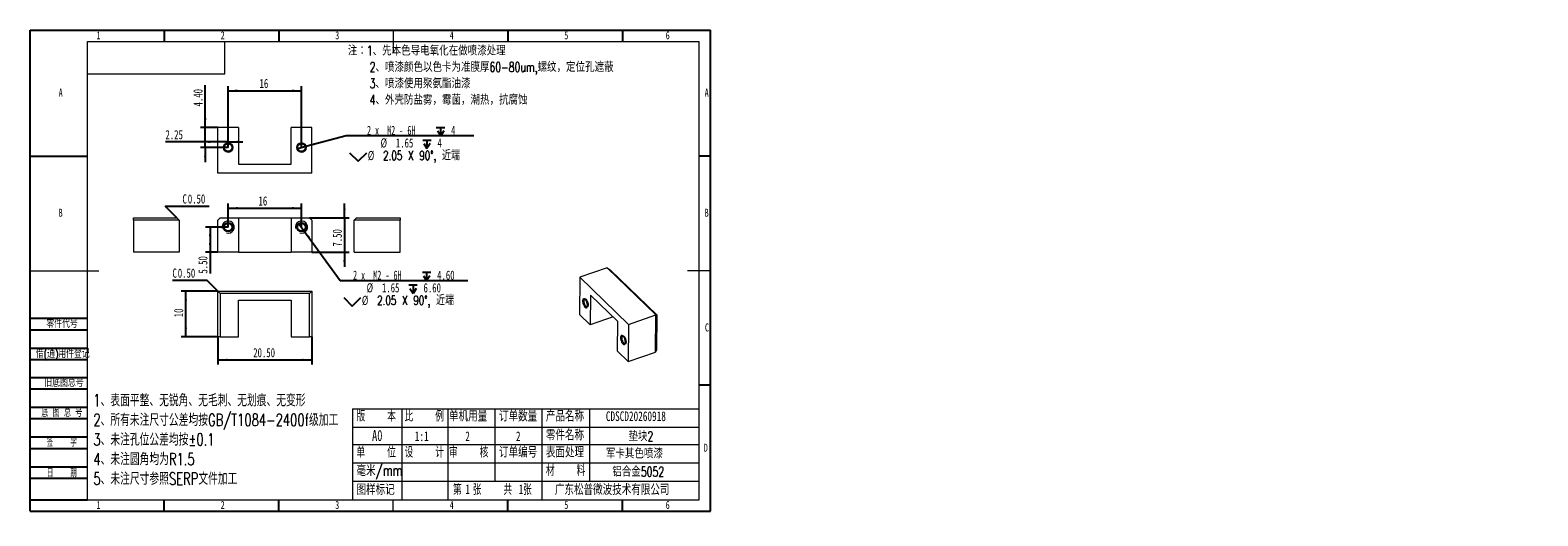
# Model space of a CAD drawing. Header units: millimetres. Extents: x 0 to 658, y -2 to 210.
import ezdxf

# ---------------------------------------------------------------- set-up
doc = ezdxf.new("R2010")
doc.units = ezdxf.units.MM
doc.layers.add('图框', color=7, linetype='Continuous')
doc.layers.add('粗实线层', color=7, linetype='Continuous', lineweight=15)
doc.styles.add('SLDTEXTSTYLE0', font='TXT', dxfattribs={"width": 0.7})
doc.styles.add('SLDTEXTSTYLE1', font='TXT', dxfattribs={"width": 0.7, "bigfont": 'bigfont'})
doc.styles.add('SLDTEXTSTYLE2', font='TXT', dxfattribs={"width": 0.614286, "bigfont": 'bigfont'})
doc.styles.add('SLDTEXTSTYLE3', font='TXT', dxfattribs={"width": 0.566667, "bigfont": 'bigfont'})
doc.styles.add('SLDTEXTSTYLE4', font='TXT', dxfattribs={"width": 0.616667})
doc.dimstyles.new('SLDDIMSTYLE0', dxfattribs={"dimtxt": 4, "dimasz": 4.08, "dimexe": 0, "dimexo": 0.0625, "dimgap": 1, "dimtad": 2, "dimlfac": 0.5, "dimrnd": 1e-09, "dimzin": 4, "dimdsep": 46, "dimtxsty": 'SLDTEXTSTYLE0', "dimsah": 1, "dimcen": 0.09, "dimadec": 0, "dimazin": 1, "dimtfac": 1, "dimtmove": 0, "dimatfit": 0, "dimfxl": 0, "dimfrac": 2, "dimtolj": 1, "dimtzin": 12, "dimarcsym": 0})
doc.dimstyles.new('SLDDIMSTYLE1', dxfattribs={"dimtxt": 4, "dimasz": 4.08, "dimexe": 0, "dimexo": 0.0625, "dimgap": 1, "dimtad": 0, "dimtih": 1, "dimtoh": 1, "dimdec": 6, "dimlfac": 0.5, "dimrnd": 1e-09, "dimzin": 12, "dimdsep": 46, "dimtxsty": 'SLDTEXTSTYLE0', "dimblk1": 'NONE', "dimsah": 1, "dimcen": 0, "dimadec": 0, "dimazin": 3, "dimtfac": 1, "dimtmove": 0, "dimatfit": 3, "dimldrblk": 'NONE', "dimfxl": 0, "dimfrac": 2, "dimtolj": 1, "dimtzin": 12, "dimarcsym": 0})
doc.dimstyles.new('SLDDIMSTYLE2', dxfattribs={"dimtxt": 4, "dimasz": 4.08, "dimexe": 0, "dimexo": 0.0625, "dimgap": 1, "dimtad": 2, "dimlfac": 0.5, "dimrnd": 1e-09, "dimzin": 12, "dimdsep": 46, "dimtxsty": 'SLDTEXTSTYLE0', "dimsah": 1, "dimcen": 0.09, "dimadec": 0, "dimazin": 3, "dimtfac": 1, "dimtofl": 0, "dimtmove": 0, "dimatfit": 3, "dimfxl": 0, "dimfrac": 2, "dimtolj": 1, "dimtzin": 12, "dimarcsym": 0})
doc.dimstyles.new('SLDDIMSTYLE3', dxfattribs={"dimtxt": 4, "dimasz": 4.08, "dimexe": 0, "dimexo": 0.0625, "dimgap": 1, "dimtad": 2, "dimlfac": 0.5, "dimrnd": 1e-09, "dimzin": 4, "dimdsep": 46, "dimtxsty": 'SLDTEXTSTYLE0', "dimsah": 1, "dimcen": 0.09, "dimadec": 0, "dimazin": 1, "dimtfac": 1, "dimtofl": 0, "dimtmove": 0, "dimatfit": 3, "dimfxl": 0, "dimfrac": 2, "dimtolj": 1, "dimtzin": 12, "dimarcsym": 0})
doc.dimstyles.new('SLDDIMSTYLE4', dxfattribs={"dimtxt": 4, "dimasz": 4.08, "dimexe": 0, "dimexo": 0.0625, "dimgap": 1, "dimtad": 2, "dimlfac": 0.5, "dimrnd": 1e-09, "dimzin": 12, "dimdsep": 46, "dimtxsty": 'SLDTEXTSTYLE0', "dimsah": 1, "dimcen": 0.09, "dimadec": 0, "dimazin": 3, "dimtfac": 1, "dimtmove": 0, "dimatfit": 0, "dimfxl": 0, "dimfrac": 2, "dimtolj": 1, "dimtzin": 12, "dimarcsym": 0})

# ---------------------------------------------------------------- blocks, each defined once
blk = doc.blocks.new('SW_NOTE_0')
at = {"layer": '图框', "color": 0, "attachment_point": 1, "style": 'SLDTEXTSTYLE1'}
for s, insert, char_height in [('\\M+1928D\\M+181461\\M+18141\\M+190E6\\M+1967B\\M+19046导电氧\\M+189BB\\M+18DDD\\M+198F4喷\\M+18EBD处\\M+1979D', (0, 5.46), 4.2333), ('2\\M+18141喷\\M+18EBD颜\\M+19046\\M+188C8\\M+19046卡为\\M+18F79\\M+1968C\\M+18CFA60-80um,\\M+19786纹\\M+18143\\M+192E8\\M+188CA\\M+18D45\\M+18ED5\\M+195C1', (9.53, -1.69), 4.23333), ('3\\M+18141喷\\M+18EBD\\M+18E67\\M+19770\\M+1E3DA氨酯\\M+196FB\\M+18EBD', (9.53, -8.83), 4.2333), ('4\\M+18141\\M+18A4F壳\\M+19668盐雾\\M+18143霉\\M+18BDB\\M+18143\\M+192AA热\\M+18143\\M+18D52\\M+19585蚀', (9.53, -15.98), 4.2333)]:
    blk.add_mtext(s, dxfattribs=dict(at, insert=insert, char_height=char_height))
blk = doc.blocks.new('SW_NOTE_1')
at = {"layer": '图框', "color": 0, "attachment_point": 1, "style": 'SLDTEXTSTYLE1'}
for s, insert, char_height in [('1\\M+18141\\M+1955C\\M+196CA\\M+195BD\\M+190AE\\M+18141\\M+19DD9锐\\M+18A70\\M+18141\\M+19DD9\\M+196D1\\M+18E68\\M+18141\\M+19DD9划\\M+18DAD\\M+18141\\M+19DD9变\\M+18C60', (0, 6.82), 5.29167), ('2\\M+18141\\M+18F8A\\M+1974C\\M+196A2\\M+1928D\\M+18EDA\\M+190A1\\M+18CF6\\M+18DB7\\M+18BCF\\M+188C2GB/T1084-2400f级\\M+189C1\\M+18D48', (0, -1.73), 5.29167), ('3\\M+18141\\M+196A2\\M+1928D\\M+18D45\\M+188CA\\M+18CF6\\M+18DB7\\M+18BCF\\M+188C2\\M+1817D0.1', (0, -10.29), 5.2917), ('4\\M+18141\\M+196A2\\M+1928D圆\\M+18A70\\M+18BCF为R1.5', (0, -18.85), 5.2917), ('5\\M+18141\\M+196A2\\M+1928D\\M+18EDA\\M+190A1\\M+18E51\\M+18FC6SERP\\M+195B6\\M+18C8F\\M+189C1\\M+18D48', (0, -27.4), 5.2917)]:
    blk.add_mtext(s, dxfattribs=dict(at, insert=insert, char_height=char_height))
blk = doc.blocks.new('_D')
at = {"layer": '图框'}
for p, q in [((137.21, 128.04), (137.21, 134.39)), ((121.93, 128.04), (139.21, 128.04)), ((137.21, 128.04), (137.21, 113.04)), ((122.93, 113.04), (139.21, 113.04)), ((137.21, 113.04), (137.21, 106.69))]:
    blk.add_line(p, q, dxfattribs=at)
for points in [[(137.21, 128.04), (137.72, 132.12), (136.7, 132.12)], [(137.21, 113.04), (136.7, 108.96), (137.72, 108.96)]]:
    blk.add_solid(points, dxfattribs=at)
at = {"layer": '图框', "insert": (132.06, 115.52), "char_height": 4, "attachment_point": 1, "rotation": 90, "style": 'SLDTEXTSTYLE0'}
blk.add_mtext('7.50', dxfattribs=at)
blk = doc.blocks.new('SW_SYMBOL_HOLE_DEPTH')
at = {"layer": '图框', "color": 0}
for p, q in [((0, 875), (800, 875)), ((100, 555), (400, 75)), ((400, 875), (400, 75)), ((700, 555), (400, 75))]:
    blk.add_line(p, q, dxfattribs=at)
blk = doc.blocks.new('SW_SYMBOL_HOLE_SINK')
at = {"layer": '图框', "color": 0}
for p, q in [((0, 875), (800, 75)), ((800, 75), (1600, 875))]:
    blk.add_line(p, q, dxfattribs=at)
blk = doc.blocks.new('_D_1')
at = {"layer": '图框'}
for p, q in [((117.46, 125.38), (119.39, 122.71)), ((119.39, 122.71), (135.29, 100.74)), ((135.29, 100.74), (191.11, 100.74))]:
    blk.add_line(p, q, dxfattribs=at)
blk.add_solid([(119.39, 122.71), (121.37, 119.1), (122.2, 119.7)], dxfattribs=at)
at = {"layer": '图框', "xscale": 0.004654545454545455, "yscale": 0.004654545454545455, "zscale": 0.004654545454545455}
for name, p in [('SW_SYMBOL_HOLE_DEPTH', (165.27, 94.72)), ('SW_SYMBOL_HOLE_DEPTH', (171.21, 100.22)), ('SW_SYMBOL_HOLE_SINK', (136.87, 89.22))]:
    blk.add_blockref(name, p, dxfattribs=at)
at = {"layer": '图框', "char_height": 4, "attachment_point": 1}
for s, insert, style in [('2 x  M2 - 6H', (140.95, 105.05), 'SLDTEXTSTYLE4'), ('%%c', (146.88, 99.55), 'SLDTEXTSTYLE0'), ('1.65', (153.56, 99.55), 'SLDTEXTSTYLE0'), ('6.60', (171.71, 99.55), 'SLDTEXTSTYLE0'), ('4.60', (177.65, 105.05), 'SLDTEXTSTYLE0'), ('%%c', (144.79, 94.05), 'SLDTEXTSTYLE0'), ('2.05 X 90\\M+1818B, \\M+18BDF\\M+1925B', (151.46, 94.05), 'SLDTEXTSTYLE1')]:
    blk.add_mtext(s, dxfattribs=dict(at, insert=insert, style=style))
blk = doc.blocks.new('_NONE')
blk = doc.blocks.new('_D_2')
at = {"layer": '图框'}
for p, q in [((86.43, 124.04), (86.43, 134.31)), ((86.43, 132.31), (118.43, 132.31)), ((118.43, 124.04), (118.43, 134.31))]:
    blk.add_line(p, q, dxfattribs=at)
for points in [[(86.43, 132.31), (90.51, 131.8), (90.51, 132.81)], [(118.43, 132.31), (114.35, 132.81), (114.35, 131.8)]]:
    blk.add_solid(points, dxfattribs=at)
at = {"layer": '图框', "insert": (99.68, 137.46), "char_height": 4, "attachment_point": 1, "style": 'SLDTEXTSTYLE0'}
blk.add_mtext('16', dxfattribs=at)
blk = doc.blocks.new('_D_3')
at = {"layer": '图框'}
for p, q in [((86.43, 124.04), (76.54, 124.04)), ((78.54, 124.04), (78.54, 113.04)), ((81.93, 113.04), (76.54, 113.04)), ((78.54, 113.04), (78.54, 103.73))]:
    blk.add_line(p, q, dxfattribs=at)
for points in [[(78.54, 124.04), (78.03, 119.96), (79.05, 119.96)], [(78.54, 113.04), (79.05, 117.12), (78.03, 117.12)]]:
    blk.add_solid(points, dxfattribs=at)
at = {"layer": '图框', "insert": (73.38, 103.73), "char_height": 4, "attachment_point": 1, "rotation": 90, "style": 'SLDTEXTSTYLE0'}
blk.add_mtext('5.50', dxfattribs=at)
blk = doc.blocks.new('_D_4')
at = {"layer": '图框'}
for p, q in [((116.45, 158.24), (120.41, 159.3)), ((120.41, 159.3), (137.88, 163.97)), ((137.88, 163.97), (193.71, 163.97))]:
    blk.add_line(p, q, dxfattribs=at)
blk.add_solid([(120.41, 159.3), (124.48, 159.86), (124.22, 160.84)], dxfattribs=at)
at = {"layer": '图框', "xscale": 0.004654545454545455, "yscale": 0.004654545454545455, "zscale": 0.004654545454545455}
for name, p in [('SW_SYMBOL_HOLE_DEPTH', (177.29, 163.45)), ('SW_SYMBOL_HOLE_DEPTH', (171.36, 157.95)), ('SW_SYMBOL_HOLE_SINK', (139.47, 152.45))]:
    blk.add_blockref(name, p, dxfattribs=at)
at = {"layer": '图框', "char_height": 4, "attachment_point": 1}
for s, insert, style in [('2 x  M2 - 6H', (147.03, 168.28), 'SLDTEXTSTYLE4'), ('4', (183.73, 168.28), 'SLDTEXTSTYLE0'), ('%%c', (152.97, 162.78), 'SLDTEXTSTYLE0'), ('1.65', (159.64, 162.78), 'SLDTEXTSTYLE0'), ('4', (177.8, 162.78), 'SLDTEXTSTYLE0'), ('%%c', (147.38, 157.28), 'SLDTEXTSTYLE0'), ('2.05 X 90\\M+1818B, \\M+18BDF\\M+1925B', (154.06, 157.28), 'SLDTEXTSTYLE1')]:
    blk.add_mtext(s, dxfattribs=dict(at, insert=insert, style=style))
blk = doc.blocks.new('_D_5')
at = {"layer": '图框'}
for p, q in [((86.43, 158.77), (86.43, 185.57)), ((118.43, 158.77), (118.43, 185.57)), ((86.43, 183.57), (118.43, 183.57))]:
    blk.add_line(p, q, dxfattribs=at)
for points in [[(86.43, 183.57), (90.51, 183.06), (90.51, 184.08)], [(118.43, 183.57), (114.35, 184.08), (114.35, 183.06)]]:
    blk.add_solid(points, dxfattribs=at)
at = {"layer": '图框', "insert": (100.14, 188.73), "char_height": 4, "attachment_point": 1, "style": 'SLDTEXTSTYLE0'}
blk.add_mtext('16', dxfattribs=at)
blk = doc.blocks.new('_D_6')
at = {"layer": '图框'}
for p, q in [((81.93, 161.23), (59.06, 161.23)), ((86.43, 161.23), (81.93, 161.23)), ((86.43, 158.77), (86.43, 163.23)), ((86.43, 161.23), (92.78, 161.23))]:
    blk.add_line(p, q, dxfattribs=at)
for points in [[(81.93, 161.23), (77.85, 161.73), (77.85, 160.72)], [(86.43, 161.23), (90.51, 160.72), (90.51, 161.73)]]:
    blk.add_solid(points, dxfattribs=at)
at = {"layer": '图框', "insert": (59.06, 166.38), "char_height": 4, "attachment_point": 1, "style": 'SLDTEXTSTYLE0'}
blk.add_mtext('2.25', dxfattribs=at)
blk = doc.blocks.new('_D_7')
at = {"layer": '图框'}
for p, q in [((76.43, 167.57), (76.43, 186.02)), ((81.93, 167.57), (74.43, 167.57)), ((76.43, 158.77), (76.43, 167.57)), ((86.43, 158.77), (74.43, 158.77)), ((76.43, 158.77), (76.43, 152.42))]:
    blk.add_line(p, q, dxfattribs=at)
for points in [[(76.43, 167.57), (76.93, 171.65), (75.92, 171.65)], [(76.43, 158.77), (75.92, 154.69), (76.93, 154.69)]]:
    blk.add_solid(points, dxfattribs=at)
at = {"layer": '图框', "insert": (71.27, 176.7), "char_height": 4, "attachment_point": 1, "rotation": 90, "style": 'SLDTEXTSTYLE0'}
blk.add_mtext('4.40', dxfattribs=at)
blk = doc.blocks.new('_D_8')
at = {"layer": '图框'}
for p, q in [((81.93, 76.08), (81.93, 64.08)), ((122.93, 76.08), (122.93, 64.08)), ((81.93, 66.08), (122.93, 66.08))]:
    blk.add_line(p, q, dxfattribs=at)
for points in [[(81.93, 66.08), (86.01, 65.57), (86.01, 66.58)], [(122.93, 66.08), (118.85, 66.58), (118.85, 65.57)]]:
    blk.add_solid(points, dxfattribs=at)
at = {"layer": '图框', "insert": (97.38, 71.23), "char_height": 4, "attachment_point": 1, "style": 'SLDTEXTSTYLE0'}
blk.add_mtext('20.50', dxfattribs=at)
blk = doc.blocks.new('_D_9')
at = {"layer": '图框'}
for p, q in [((81.93, 96.08), (65.94, 96.08)), ((67.94, 76.08), (67.94, 96.08)), ((81.93, 76.08), (65.94, 76.08))]:
    blk.add_line(p, q, dxfattribs=at)
for points in [[(67.94, 96.08), (67.43, 92), (68.45, 92)], [(67.94, 76.08), (68.45, 80.16), (67.43, 80.16)]]:
    blk.add_solid(points, dxfattribs=at)
at = {"layer": '图框', "insert": (62.79, 84.7), "char_height": 4, "attachment_point": 1, "rotation": 90, "style": 'SLDTEXTSTYLE0'}
blk.add_mtext('10', dxfattribs=at)
blk = doc.blocks.new('SW_CHAMFER_DIMENSION_0')
at = {"layer": '图框', "color": 0}
for p, q in [((15.1, 0), (0, 0)), ((19.8, -4.7), (15.1, 0))]:
    blk.add_line(p, q, dxfattribs=at)
at = {"layer": '图框', "color": 0, "char_height": 4, "attachment_point": 1, "style": 'SLDTEXTSTYLE0'}
for s, insert in [('C', (0, 5.16)), ('0.50', (2.33, 5.16))]:
    blk.add_mtext(s, dxfattribs=dict(at, insert=insert))
blk = doc.blocks.new('SW_CHAMFER_DIMENSION_1')
at = {"layer": '图框', "color": 0}
for p, q in [((-2.45, -5.13), (-7.58, 0)), ((-7.58, 0), (11.64, 0))]:
    blk.add_line(p, q, dxfattribs=at)
at = {"layer": '图框', "color": 0, "char_height": 4, "attachment_point": 1, "style": 'SLDTEXTSTYLE0'}
for s, insert in [('C', (0, 5.16)), ('0.50', (2.33, 5.16))]:
    blk.add_mtext(s, dxfattribs=dict(at, insert=insert))

msp = doc.modelspace()

# ---------------------------------------------------------------- linework, layer by layer
at = {"color": 7, "linetype": 'Continuous', "lineweight": 15}
for p, q in [((81.9269416, 147.5720657), (81.9269416, 167.5720652)), ((90.9268854, 167.5720652), (81.9269416, 167.5720652)), ((90.9268854, 167.5720652), (90.9268854, 151.5720645)), ((113.9268873, 151.5720645), (113.9268873, 167.5720652)), ((122.926831, 167.5720652), (113.9268873, 167.5720652)), ((122.926831, 147.5720657), (122.926831, 167.5720652)), ((90.9268854, 151.5720645), (113.9268873, 151.5720645)), ((122.926831, 147.5720657), (81.9269416, 147.5720657)), ((45.0474938, 128.0436256), (64.0474932, 128.0436256)), ((45.0474938, 127.0436086), (45.0474938, 128.0436256)), ((65.0474933, 127.0436086), (45.0474938, 127.0436086)), ((45.0474938, 127.0436086), (45.0474938, 113.0436101)), ((65.0474933, 127.0436086), (64.0474932, 128.0436256)), ((65.0474933, 127.0436086), (65.0474933, 113.0436101)), ((82.9268692, 128.0436256), (81.9269416, 127.0436086)), ((81.9269416, 113.0436101), (81.9269416, 127.0436086)), ((82.9268692, 128.0436256), (90.9268854, 128.0436256)), ((90.9268854, 128.0436256), (90.9268854, 113.0436101)), ((90.9268854, 128.0436256), (113.9268873, 128.0436256)), ((113.9268873, 128.0436256), (113.9268873, 113.0436101)), ((113.9268873, 128.0436256), (121.9269035, 128.0436256)), ((122.926831, 127.0436086), (121.9269035, 128.0436256)), ((122.926831, 127.0436086), (122.926831, 113.0436101)), ((141.4737043, 127.0436086), (142.4737045, 128.0436256)), ((161.4737038, 127.0436086), (141.4737043, 127.0436086)), ((141.4737043, 113.0436101), (141.4737043, 127.0436086)), ((142.4737045, 128.0436256), (161.4737038, 128.0436256)), ((161.4737038, 128.0436256), (161.4737038, 127.0436086)), ((161.4737038, 113.0436101), (161.4737038, 127.0436086)), ((65.0474933, 113.0436101), (45.0474938, 113.0436101)), ((90.9268854, 113.0436101), (81.9269416, 113.0436101)), ((90.9268854, 113.0436101), (113.9268873, 113.0436101)), ((122.926831, 113.0436101), (113.9268873, 113.0436101)), ((141.4737043, 113.0436101), (161.4737038, 113.0436101)), ((251.9397875, 106.3093121), (239.960652, 102.1547157)), ((273.1573511, 85.740106), (251.9397875, 106.3093121)), ((251.9397875, 106.3093121), (253.3058991, 105.2918674)), ((239.960652, 102.1547157), (239.8202338, 85.9036463)), ((239.960652, 102.1547157), (261.1782156, 81.5855096)), ((253.3058991, 105.2918674), (273.4885318, 85.7259672)), ((81.9269416, 96.0767382), (122.926831, 96.0767382)), ((81.9269416, 96.0767382), (82.9268692, 95.076738)), ((81.9269416, 76.0767386), (81.9269416, 96.0767382)), ((82.9268692, 95.076738), (82.9268692, 76.0767386)), ((121.9269035, 95.076738), (82.9268692, 95.076738)), ((122.926831, 96.0767382), (121.9269035, 95.076738)), ((121.9269035, 76.0767386), (121.9269035, 95.076738)), ((122.926831, 96.0767382), (122.926831, 76.0767386)), ((244.5900658, 94.3893272), (244.4777312, 81.3884708)), ((256.4926346, 82.8504722), (244.5900658, 94.3893272)), ((90.9268854, 76.0767386), (90.9268854, 92.0767394)), ((90.9268854, 92.0767394), (113.9268873, 92.0767394)), ((113.9268873, 92.0767394), (113.9268873, 76.0767386)), ((239.8202338, 85.9036463), (244.4777312, 81.3884708)), ((261.1782156, 81.5855096), (273.1573511, 85.740106)), ((273.0169329, 69.4890365), (273.1573511, 85.740106)), ((273.1573511, 85.740106), (273.4885318, 85.7259672)), ((273.4885318, 85.7259672), (273.3551345, 70.2874514)), ((254.4375637, 84.8427337), (244.4777312, 81.3884708)), ((256.3803, 69.8496157), (256.4926346, 82.8504722)), ((261.1782156, 81.5855096), (261.0377974, 65.3344402)), ((82.9268692, 76.0767386), (81.9269416, 76.0767386)), ((82.9268692, 76.0767386), (90.9268854, 76.0767386)), ((113.9268873, 76.0767386), (121.9269035, 76.0767386)), ((122.926831, 76.0767386), (121.9269035, 76.0767386)), ((256.3803, 69.8496157), (261.0377974, 65.3344402)), ((261.0377974, 65.3344402), (273.0169329, 69.4890365)), ((273.3551345, 70.2874514), (273.0169329, 69.4890365))]:
    msp.add_line(p, q, dxfattribs=at)
at = {"color": 7, "linetype": 'Continuous', "lineweight": 15, "flags": 128}
for points in [[(242.1963428, 89.1308246), (242.3441715, 89.0038597), (242.4893165, 88.9118717), (242.6291168, 88.8564916), (242.7607214, 88.8389238), (242.8816442, 88.8594366), (242.989518, 88.9176442), (243.0822181, 89.0124376), (243.1579865, 89.1419272), (243.2152469, 89.3036914), (243.2530378, 89.4944327), (243.2704576, 89.7105992), (243.267344, 89.9478133), (243.2435963, 90.2016131), (243.1997929, 90.4669471), (243.1366985, 90.738735), (243.0555737, 91.0116563), (242.9580516, 91.2803458), (242.845954, 91.5396478), (242.7215382, 91.7844413), (242.5871279, 92.0100587), (242.4454216, 92.2120272), (242.2991229, 92.386469), (242.1511258, 92.5299437), (242.0042681, 92.6397001), (241.8614548, 92.713557), (241.7254111, 92.7501292), (241.5988055, 92.7486864), (241.4841265, 92.7092313), (241.3836199, 92.6325192), (241.2992274, 92.5200575), (241.2325235, 92.3741015), (241.1848389, 92.1974598), (241.1571979, 91.9934784), (241.1500091, 91.766252), (241.1634966, 91.5201226), (241.1973291, 91.2599465), (241.2509277, 90.9907108), (241.3232181, 90.7176869), (241.4127536, 90.4462264), (241.517776, 90.1816282), (241.6363383, 89.9289484), (241.7661192, 89.6931181), (241.9044843, 89.4788328), (242.0488559, 89.2901512), (242.1963428, 89.1308246)], [(242.2076986, 92.478976), (242.1756571, 92.4856691), (242.060517, 92.4864454), (241.9574226, 92.4486131), (241.8689941, 92.3730233), (241.7974864, 92.2614627), (241.7444799, 92.1168533), (241.7114349, 91.9426059), (241.6991352, 91.7430391), (241.7078105, 91.5231382), (241.7373203, 91.2882475), (241.7869679, 91.0441208), (241.8553757, 90.7969202), (241.9410397, 90.5525582), (242.0417729, 90.317126), (242.1550134, 90.0965008), (242.2781319, 89.8959603), (242.4079993, 89.7205373), (242.541418, 89.5745506)], [(242.541418, 89.5745506), (242.6751837, 89.4615174), (242.8058381, 89.3843795), (242.9303479, 89.3448586), (243.0455497, 89.3440221), (243.1485824, 89.381915), (243.2370109, 89.4575044), (243.2500883, 89.4734951)], [(258.7564707, 73.0767343), (258.9042377, 72.9498291), (259.0494443, 72.8577813), (259.189183, 72.8024611), (259.3208493, 72.7848334), (259.4417721, 72.8053462), (259.5495842, 72.8636136), (259.6422843, 72.9584071), (259.7180527, 73.0878966), (259.7753748, 73.249601), (259.813104, 73.4404021), (259.8305855, 73.6565089), (259.8274102, 73.8937828), (259.8037242, 74.1475228), (259.7598591, 74.4129166), (259.6967647, 74.6847044), (259.6157016, 74.9575659), (259.5181795, 75.2262554), (259.4060819, 75.4855574), (259.2816044, 75.7304108), (259.1471941, 75.9560281), (259.0054878, 76.1579966), (258.8591891, 76.3324385), (258.711192, 76.4759131), (258.5643343, 76.5856695), (258.421521, 76.6595264), (258.2854773, 76.6960987), (258.1589334, 76.694596), (258.0442543, 76.655141), (257.9437478, 76.5784288), (257.8592936, 76.4660269), (257.7925897, 76.3200709), (257.7449668, 76.1433695), (257.7172641, 75.9394479), (257.710137, 75.7121616), (257.7235628, 75.466092), (257.757457, 75.2058561), (257.8109939, 74.9366803), (257.8832843, 74.6636563), (257.9728199, 74.3921959), (258.0779039, 74.1275378), (258.1964662, 73.8748581), (258.3261854, 73.6390876), (258.4646122, 73.4247425), (258.6089221, 73.2361206), (258.7564707, 73.0767343)], [(258.7678264, 76.4248811), (258.735785, 76.4315788), (258.6205832, 76.4324148), (258.5175505, 76.3945227), (258.429122, 76.318933), (258.3575526, 76.2074322), (258.3046078, 76.0627629), (258.2715628, 75.8885155), (258.2592631, 75.6889487), (258.2679384, 75.4690478), (258.2974482, 75.2341571), (258.3470341, 74.9900903), (258.4155036, 74.7428298), (258.5011676, 74.4984678), (258.6018391, 74.2630954), (258.7151413, 74.0424104), (258.8382598, 73.8418699), (258.9680655, 73.6665067), (259.1015459, 73.5204603)], [(259.1015459, 73.5204603), (259.2352499, 73.4074868), (259.365966, 73.3302891), (259.4904141, 73.2908281), (259.6056159, 73.2899916), (259.7087103, 73.3278246), (259.7970771, 73.4034738), (259.8101544, 73.4194554)]]:
    msp.add_lwpolyline(points, dxfattribs=at)
at = {"color": 7, "linetype": 'Continuous', "lineweight": 0, "flags": 128}
for points in [[(242.5389747, 89.2901406), (242.1439639, 89.7978209), (241.8112277, 90.4756192), (241.5914221, 91.220347), (241.5180106, 91.9186262), (241.6021693, 92.4641501), (241.8310859, 92.7738676), (242.1699098, 92.800627), (242.5670583, 92.5403546), (242.962069, 92.0326743), (243.2948052, 91.3548759), (243.5146108, 90.6101481), (243.5880224, 89.911869), (243.5038637, 89.3663451), (243.2749471, 89.0566276), (242.9361231, 89.0298681), (242.5389747, 89.2901406)], [(259.099069, 73.2360828), (258.7040583, 73.743763), (258.3713221, 74.4215614), (258.1515165, 75.1662892), (258.0781049, 75.8645684), (258.1622636, 76.4100922), (258.3911802, 76.7198097), (258.7300042, 76.7465692), (259.1271526, 76.4862967), (259.5221634, 75.9786164), (259.8548996, 75.3008181), (260.0747052, 74.5560903), (260.1481167, 73.8578111), (260.063958, 73.3122873), (259.8350414, 73.0025698), (259.4962175, 72.9758103), (259.099069, 73.2360828)]]:
    msp.add_lwpolyline(points, dxfattribs=at)
at = {"color": 7, "linetype": 'Continuous', "lineweight": 15}
for centre, radius in [((86.4268877, 158.7720652), 2.05), ((86.4268877, 158.7720652), 1.65), ((118.4268877, 158.7720652), 2.05), ((118.4268877, 158.7720652), 1.65), ((86.4268877, 124.0436144), 2.05), ((86.4268877, 124.0436144), 1.65), ((118.4268877, 124.0436144), 2.05), ((118.4268877, 124.0436144), 1.65)]:
    msp.add_circle(centre, radius, dxfattribs=at)
at = {"color": 7, "linetype": 'Continuous', "lineweight": 0}
for centre, radius in [((86.4268877, 158.7720652), 2), ((118.4268877, 158.7720652), 2), ((86.4268877, 124.0436144), 2.65), ((118.4268877, 124.0436144), 2.65)]:
    msp.add_arc(centre, radius, 255, 195, dxfattribs=at)
at = {"layer": '图框'}
for p, q in [((0, 0), (0, 210)), ((0, 210), (297, 210)), ((58.5, 210), (58.5, 205)), ((108.5, 210), (108.5, 205)), ((208.5, 210), (208.5, 205)), ((258.5, 210), (258.5, 205)), ((297, 0), (297, 210)), ((0, 155), (25, 155)), ((297, 155), (292, 155)), ((0, 84.2206215), (25, 84.2206215)), ((0, 79.2206215), (25, 79.2206215)), ((0, 71.2206215), (25, 71.2206215)), ((0, 66.2206215), (25, 66.2206215)), ((0, 58.4300278), (25, 58.4300278)), ((0, 53.4300278), (25, 53.4300278)), ((297, 55), (292, 55)), ((0, 45.4300278), (25, 45.4300278)), ((0, 40.4300278), (25, 40.4300278)), ((0, 32.4300278), (25, 32.4300278)), ((0, 27.4300278), (25, 27.4300278)), ((0, 19.4300278), (25, 19.4300278)), ((0, 14.4300278), (25, 14.4300278)), ((0, 5), (25, 5)), ((0, 0), (297, 0)), ((58.5, 0), (58.5, 5)), ((108.5, 0), (108.5, 5)), ((208.5, 0), (208.5, 5)), ((258.5, 0), (258.5, 5))]:
    msp.add_line(p, q, dxfattribs=at)
at = {"layer": '图框', "linetype": 'Continuous', "lineweight": 15}
for p, q in [((25, 5), (25, 205)), ((25, 205), (292, 205)), ((292, 5), (292, 205))]:
    msp.add_line(p, q, dxfattribs=at)
at = {"layer": '图框', "lineweight": 15}
for p, q in [((158.5, 210), (158.5, 200)), ((0, 105), (30, 105)), ((297, 105), (287, 105)), ((140.6854573, 44.6375897), (140.6854573, 5)), ((140.6854573, 44.6375897), (292, 44.6375897)), ((162.2134335, 44.6375897), (162.2134335, 5)), ((182.316782, 44.6375897), (182.316782, 5)), ((202.7866063, 44.6375897), (202.7866063, 13.2072362)), ((223.3713218, 44.6375897), (223.3713218, 5)), ((244.1827396, 44.6375897), (244.1827396, 13.2072362)), ((140.6854573, 36.6389612), (292, 36.6389612)), ((140.6854573, 29.1619824), (292, 29.1619824)), ((140.6854573, 21.1633539), (292, 21.1633539)), ((140.6854573, 13.2072362), (292, 13.2072362)), ((25, 5), (292, 5)), ((158.5, 0), (158.5, 5))]:
    msp.add_line(p, q, dxfattribs=at)
at = {"layer": '粗实线层'}
for p, q in [((85, 191), (85, 205)), ((25, 191), (85, 191))]:
    msp.add_line(p, q, dxfattribs=at)

# ---------------------------------------------------------------- block references
at = {"layer": '图框'}
for name, p in [('SW_NOTE_0', (138.6642739, 197.7141793)), ('SW_CHAMFER_DIMENSION_1', (66.4978951, 133.1722458)), ('SW_CHAMFER_DIMENSION_0', (62.1233059, 100.780652)), ('SW_NOTE_1', (27.5720143, 44.2672309))]:
    msp.add_blockref(name, p, dxfattribs=at)

# ---------------------------------------------------------------- texts
for s, insert, char_height, attachment_point, style in [('1', (29.7944444, 209.4972863), 3.5, 2, 'SLDTEXTSTYLE0'), ('2', (84.0444444, 209.4972863), 3.5, 2, 'SLDTEXTSTYLE0'), ('3', (134.0444444, 209.4972863), 3.5, 2, 'SLDTEXTSTYLE0'), ('4', (184.0444444, 209.4972863), 3.5, 2, 'SLDTEXTSTYLE0'), ('5', (234.0444444, 209.4972863), 3.5, 2, 'SLDTEXTSTYLE0'), ('6', (278.296875, 209.4972863), 3.5, 2, 'SLDTEXTSTYLE0'), ('A', (13.3203125, 184.4972863), 3.5, 2, 'SLDTEXTSTYLE0'), ('A', (295.3203125, 184.4972863), 3.5, 2, 'SLDTEXTSTYLE0'), ('B', (13.3203125, 132.0550898), 3.5, 2, 'SLDTEXTSTYLE0'), ('B', (295.3203125, 132.0550898), 3.5, 2, 'SLDTEXTSTYLE0'), ('\\M+197EB\\M+18C8F\\M+191E3\\M+18D86', (7.0836359, 83.5790515), 3.5, 1, 'SLDTEXTSTYLE1'), ('C', (295.4272569, 81.9972863), 3.5, 2, 'SLDTEXTSTYLE0'), ('\\M+18ED8(\\M+192CA)\\M+19770\\M+18C8F\\M+1936F记', (2.4961356, 70.4725494), 3.5, 1, 'SLDTEXTSTYLE1'), ('\\M+18B8C\\M+192EA图总\\M+18D86', (6.1940533, 57.8238481), 3.5, 1, 'SLDTEXTSTYLE1'), ('\\M+192EA 图 总 \\M+18D86', (4.9471782, 44.7655004), 3.5, 1, 'SLDTEXTSTYLE2'), ('\\M+194C5    \\M+1967B', (142.4578715, 43.9381288), 4.7625, 1, 'SLDTEXTSTYLE3'), ('\\M+194E4    \\M+197E1', (163.4407616, 43.9381288), 4.7625, 1, 'SLDTEXTSTYLE3'), ('单\\M+18AF7\\M+19770\\M+197CA', (182.8423802, 43.9381288), 4.7625, 1, 'SLDTEXTSTYLE1'), ('订单\\M+19094\\M+197CA', (204.6631504, 43.9381288), 4.7625, 1, 'SLDTEXTSTYLE1'), ('产\\M+19569\\M+196BC\\M+18FCC', (225.1181906, 43.9381288), 4.7625, 1, 'SLDTEXTSTYLE1'), ('CDSCD20260918', (251.3090295, 43.6042548), 4.233333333, 1, 'SLDTEXTSTYLE0'), ('A0', (149.2386369, 35.4492715), 4.7625, 1, 'SLDTEXTSTYLE0'), ('1:1', (167.8993108, 34.8544827), 4.23333333, 1, 'SLDTEXTSTYLE0'), ('2', (189.9487332, 34.8544827), 4.2333333, 1, 'SLDTEXTSTYLE0'), ('2', (212.0420238, 34.8544827), 4.2333333, 1, 'SLDTEXTSTYLE0'), ('\\M+197EB\\M+18C8F\\M+196BC\\M+18FCC', (225.1270103, 35.6872291), 4.7625, 1, 'SLDTEXTSTYLE1'), ('垫块2', (261.1868072, 34.8544827), 4.23333333, 1, 'SLDTEXTSTYLE1'), ('签    \\M+18E9A', (13.8097401, 31.7635247), 3.5, 2, 'SLDTEXTSTYLE3'), ('单    \\M+188CA', (142.4666911, 28.2084925), 4.7625, 1, 'SLDTEXTSTYLE3'), ('设    计', (163.4407616, 28.2084925), 4.7625, 1, 'SLDTEXTSTYLE3'), ('审    \\M+18A6A', (182.8335606, 28.2084925), 4.7625, 1, 'SLDTEXTSTYLE3'), ('订单编\\M+18D86', (204.6543308, 28.2084925), 4.7625, 1, 'SLDTEXTSTYLE1'), ('\\M+1955C\\M+196CA处\\M+1979D', (225.1270103, 28.2084925), 4.7625, 1, 'SLDTEXTSTYLE1'), ('军卡\\M+191B4\\M+19046喷\\M+18EBD', (251.3090295, 27.3416455), 4.233333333, 1, 'SLDTEXTSTYLE1'), ('D', (294.9296875, 29.4972863), 3.5, 2, 'SLDTEXTSTYLE0'), ('\\M+19F7C\\M+195C4/mm', (142.4666911, 20.1882971), 4.7625, 1, 'SLDTEXTSTYLE1'), ('\\M+18DDE    \\M+197BF', (225.1270103, 20.2203213), 4.7625, 1, 'SLDTEXTSTYLE3'), ('铝\\M+18D87\\M+18BE05052', (254.1312517, 19.3826958), 4.233333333, 1, 'SLDTEXTSTYLE1'), ('\\M+193FA    \\M+18AFA', (13.8097401, 18.4134739), 3.5, 2, 'SLDTEXTSTYLE3'), ('图样标记', (142.4666911, 11.8647349), 4.7625, 1, 'SLDTEXTSTYLE1'), ('\\M+191E6  张    \\M+18BA4  张', (184.5969955, 11.8647349), 4.7625, 1, 'SLDTEXTSTYLE3'), ('1', (189.9487332, 11.7277167), 4.2333333, 1, 'SLDTEXTSTYLE0'), ('1', (213.2402166, 11.7277167), 4.2333333, 1, 'SLDTEXTSTYLE0'), ('\\M+19BF6东\\M+18FBC\\M+19581\\M+194F7\\M+19467\\M+18B5A术\\M+1974C\\M+18CC0\\M+18CF6\\M+18E69', (229.0632809, 11.8647349), 4.7625, 1, 'SLDTEXTSTYLE1'), ('1', (29.7944444, 4.4972863), 3.5, 2, 'SLDTEXTSTYLE0'), ('2', (84.0444444, 4.4972863), 3.5, 2, 'SLDTEXTSTYLE0'), ('3', (134.0444444, 4.4972863), 3.5, 2, 'SLDTEXTSTYLE0'), ('4', (184.0444444, 4.4972863), 3.5, 2, 'SLDTEXTSTYLE0'), ('5', (234.0444444, 4.4972863), 3.5, 2, 'SLDTEXTSTYLE0'), ('6', (278.296875, 4.4972863), 3.5, 2, 'SLDTEXTSTYLE0')]:
    msp.add_mtext(s, dxfattribs=dict(at, insert=insert, char_height=char_height, attachment_point=attachment_point, style=style))

# ---------------------------------------------------------------- dimensions: what is measured, and where the dimension line sits
for base, p1, p2, dimstyle, picture, middle in [((76.4265577, 167.5720652), (86.4268877, 158.7720652), (81.9268877, 167.5720652), 'SLDDIMSTYLE0', '_D_7', (76.4265577, 181.3596966)), ((137.2115036, 113.0436144), (121.9268877, 128.0436144), (122.9268877, 113.0436144), 'SLDDIMSTYLE0', '_D', (137.2115036, 120.1800942)), ((78.5380576, 113.0436144), (86.4268877, 124.0436144), (81.9268877, 113.0436144), 'SLDDIMSTYLE3', '_D_3', (78.5380576, 108.3889473)), ((67.94275, 96.0767386), (81.9268877, 76.0767386), (81.9268877, 96.0767386), 'SLDDIMSTYLE2', '_D_9', (67.94275, 87.0262219))]:
    dim = msp.add_linear_dim(base=base, p1=p1, p2=p2, angle=90, dimstyle=dimstyle, dxfattribs=at)
    dim.commit()
    dim.dimension.update_dxf_attribs({"geometry": picture, "text_midpoint": middle, "dimtype": 160})
for base, p1, p2, dimstyle, picture, middle in [((118.4268877, 183.5720652), (86.4268877, 158.7720652), (118.4268877, 158.7720652), 'SLDDIMSTYLE2', '_D_5', (102.4629714, 183.5720652)), ((81.9268877, 161.2268883), (86.4268877, 158.7720652), (81.9268877, 167.5720652), 'SLDDIMSTYLE4', '_D_6', (63.7110998, 161.2268883)), ((118.4268877, 132.3051885), (86.4268877, 124.0436144), (118.4268877, 124.0436144), 'SLDDIMSTYLE2', '_D_2', (102.0030485, 132.3051885)), ((122.9268877, 66.0767386), (81.9268877, 76.0767386), (122.9268877, 76.0767386), 'SLDDIMSTYLE3', '_D_8', (103.1988446, 66.0767386))]:
    dim = msp.add_linear_dim(base=base, p1=p1, p2=p2, dimstyle=dimstyle, dxfattribs=at)
    dim.commit()
    dim.dimension.update_dxf_attribs({"geometry": picture, "text_midpoint": middle, "dimtype": 160})
for p1, p2, text, picture, middle in [((116.4462688, 158.2432468), (120.4075065, 159.3008837), '2 x  M2 - 6H {\\fGDT;x} 4\\P%%c 1.65 {\\fGDT;x} 4\\P{\\fGDT;w}%%c 2.05 X 90°, 近端', '_D_4', (166.5868677, 160.3717087)), ((117.4598037, 125.3804945), (119.3939716, 122.7067342), '2 x  M2 - 6H {\\fGDT;x} 4.60\\P%%c 1.65 {\\fGDT;x} 6.60\\P{\\fGDT;w}%%c 2.05 X 90°, 近端', '_D_1', (163.9935176, 97.1414468))]:
    dim = msp.add_diameter_dim_2p(p1=p1, p2=p2, text=text, dimstyle='SLDDIMSTYLE1', override={"dimpost": '<>'}, dxfattribs=at)
    dim.commit()
    dim.dimension.update_dxf_attribs({"geometry": picture, "text_midpoint": middle, "dimtype": 163})

doc.saveas('drawing.dxf')
